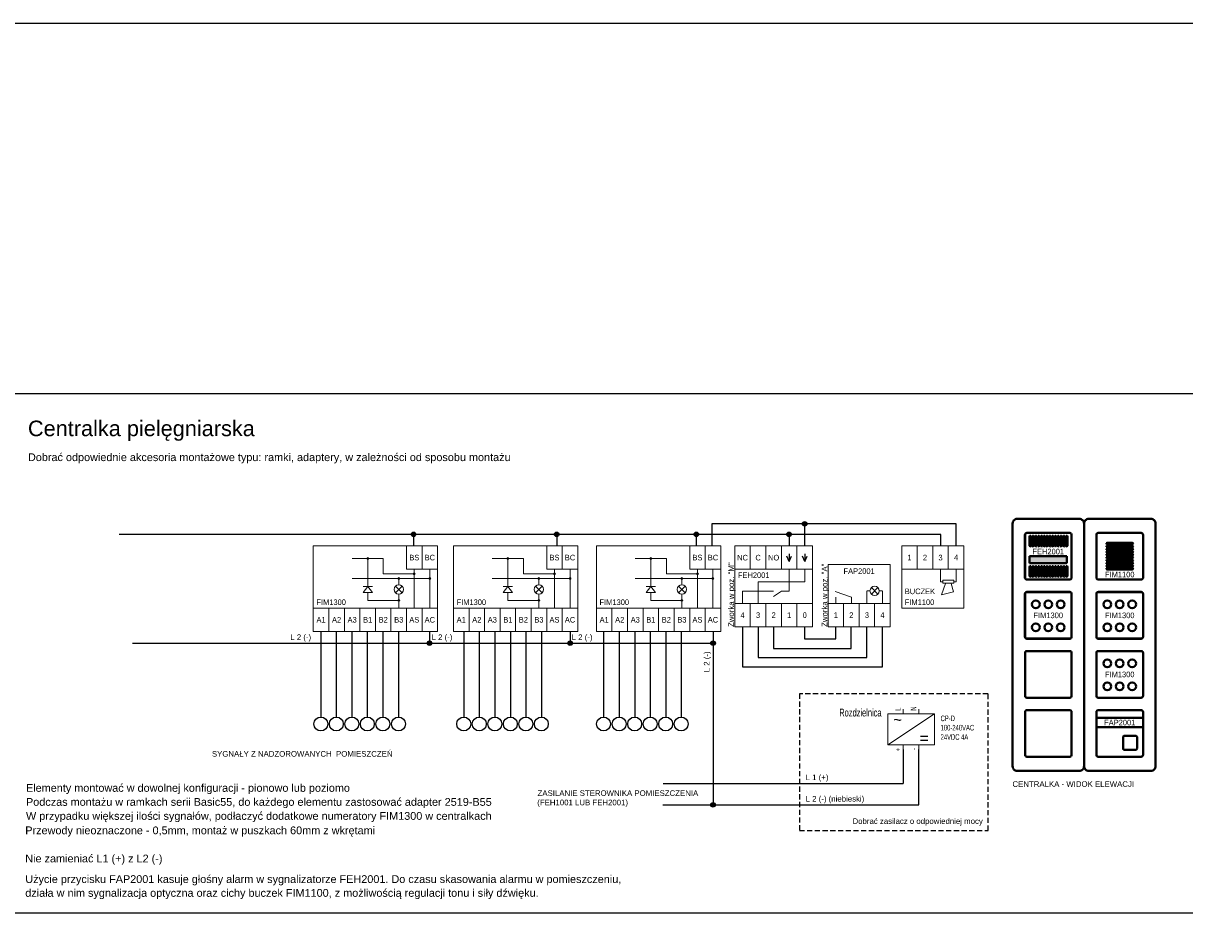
# Model space of a CAD drawing. Header units: millimetres. Extents: x 1 to 17496, y 1 to 30809.
# Tile 108 of 256: x 12089 to 13217, y 14521 to 15398. Entities that reach past the tile are written whole.
import ezdxf
from ezdxf.enums import TextEntityAlignment as Align

# ---------------------------------------------------------------- set-up
doc = ezdxf.new("R2010")
doc.units = ezdxf.units.MM
doc.linetypes.add('DASHED2', pattern=[0.375, 0.25, -0.125])
for name, color, linetype, lineweight in [('0_Przyz_centrale pielegniarskie', 1, 'Continuous', 40), ('2DE_OBJ_ABB', 7, 'Continuous', 18), ('2DE_PLS_PNN', 7, 'Continuous', 35), ('2DE_SYM_ABB-SIGNAL', 7, 'Continuous', 18), ('2DE_TXTFUN', 41, 'Continuous', 18), ('2DE_TXTLNK', 171, 'Continuous', 18), ('2DE_TXTOTH', 41, 'Continuous', 18), ('2DE_TXTPFN', 151, 'Continuous', 18), ('CP_TEXTNORM', 53, 'Continuous', 15)]:
    doc.layers.add(name, color=color, linetype=linetype, lineweight=lineweight)
for name, color, linetype in [('2DE_TXTMARK', 41, 'Continuous'), ('2DE_TXTNUM', 11, 'Continuous'), ('2DE_TXTPIN', 131, 'Continuous'), ('ABB_OTHER', 252, 'Continuous'), ('CP_UCSSPEC', 7, 'Continuous'), ('PDF _Geometria', 7, 'Continuous')]:
    doc.layers.add(name, color=color, linetype=linetype)
doc.layers.get('CP_UCSSPEC').off()
doc.styles.add('CP_ATTR', font='ARIAL.TTF')
doc.styles.add('CP_DESC', font='arial.ttf')
doc.styles.add('CP_ELATT', font='ARIAL.TTF')
doc.styles.add('CP_ELATT_IT', font='ARIAL.TTF', dxfattribs={"oblique": 15})

# ---------------------------------------------------------------- blocks, each defined once
blk = doc.blocks.new('2de_abb_sig_006_fzxhx6d')
at = {"flags": 128}
for points in [[(0.6, 7.5), (14.4, 7.5)], [(0, -6.9), (0, 6.9)], [(15, 6.9), (15, -6.9)], [(14.4, -7.5), (0.6, -7.5)]]:
    blk.add_lwpolyline(points, dxfattribs=at)
for points in [[(3.45, 4.27), (11.55, 4.27)], [(11.55, 3.82), (3.45, 3.82)], [(3.45, 3.37), (11.55, 3.37)], [(11.55, 2.92), (3.45, 2.92)], [(3.45, 2.47), (11.55, 2.47)], [(11.55, 2.02), (3.45, 2.02)], [(3.45, 1.57), (11.55, 1.57)], [(11.55, 1.12), (3.45, 1.12)], [(3.45, 0.67), (11.55, 0.67)], [(11.55, 0.22), (3.45, 0.22)], [(3.45, -0.22), (11.55, -0.22)], [(11.55, -0.67), (3.45, -0.67)], [(3.45, -1.12), (11.55, -1.12)], [(11.55, -1.57), (3.45, -1.57)], [(3.45, -2.02), (11.55, -2.02)], [(11.55, -2.47), (3.45, -2.47)], [(3.45, -2.92), (11.55, -2.92)], [(11.55, -3.37), (3.45, -3.37)], [(3.45, -3.82), (11.55, -3.82)], [(11.55, -4.27), (3.45, -4.27)]]:
    blk.add_lwpolyline(points)
for centre, radius, start, end in [((0.6, 6.9), 0.6, 90, 180), ((14.4, 6.9), 0.6, 0, 90), ((3.45, 4.05), 0.225, 90, 270), ((11.55, 4.05), 0.225, 270, 90), ((3.45, 3.15), 0.225, 90, 270), ((3.45, 2.25), 0.225, 90, 270), ((3.45, 1.35), 0.225, 90, 270), ((3.45, 0.45), 0.225, 90, 270), ((11.55, 3.15), 0.225, 270, 90), ((11.55, 2.25), 0.225, 270, 90), ((11.55, 1.35), 0.225, 270, 90), ((11.55, 0.45), 0.225, 270, 90), ((3.45, -0.45), 0.225, 90, 270), ((3.45, -1.35), 0.225, 90, 270), ((3.45, -2.25), 0.225, 90, 270), ((3.45, -3.15), 0.225, 90, 270), ((11.55, -0.45), 0.225, 270, 90), ((11.55, -1.35), 0.225, 270, 90), ((11.55, -2.25), 0.225, 270, 90), ((11.55, -3.15), 0.225, 270, 90), ((0.6, -6.9), 0.6, 180, 270), ((3.45, -4.05), 0.225, 90, 270), ((11.55, -4.05), 0.225, 270, 90), ((14.4, -6.9), 0.6, 270, 0)]:
    blk.add_arc(centre, radius, start, end)
at = {"linetype": 'Continuous', "style": 'CP_ATTR', "flags": 9}
for tag in ['NAME', 'ARTICLE', 'MARK2', 'OTHER1', 'PRODUCT-TYPE', 'ORDER-NO', 'PRODUCER', 'VOLTAGE', 'CURRENT', 'POWER', 'CHARACTER', 'IP', 'OTHER', 'LINK', 'WEIGHT', 'NUMBER', 'GROUP', 'FUNCTION', 'EL-STATUS']:
    blk.add_attdef(tag, text='', height=0.00005, dxfattribs=at).set_placement((0, -6.9), align=Align.MIDDLE_LEFT)
at = {"layer": '2DE_TXTMARK', "linetype": 'ByBlock', "style": 'CP_ATTR', "width": 0.8, "flags": 8}
blk.add_attdef('MARK1', text='', height=1.8, dxfattribs=at).set_placement((7.5, -5.89), align=Align.MIDDLE_CENTER)
at = {"layer": '2DE_TXTNUM', "style": 'CP_ELATT', "width": 0.8}
blk.add_attdef('TAG', text='', height=2.5, dxfattribs=at).set_placement((7.5, 9), align=Align.CENTER)
blk = doc.blocks.new('2de_abb_sig_048_1agh03')
blk.add_lwpolyline([(0, 78), (0, 0, 0.414214), (1.5, -1.5), (21.5, -1.5, 0.414214), (23, 0), (23, 78, 0.414214), (21.5, 79.5), (1.5, 79.5, 0.414214)], format="xyb", close=True)
at = {"flags": 128}
for points in [[(4.6, 75), (18.4, 75)], [(4, 60.6), (4, 74.4)], [(19, 74.4), (19, 60.6)], [(18.4, 60), (4.6, 60)], [(4, 41.6), (4, 55.4)], [(4.6, 56), (18.4, 56)], [(19, 55.4), (19, 41.6)], [(18.4, 41), (4.6, 41)], [(4, 22.6), (4, 36.4)], [(4.6, 37), (18.4, 37)], [(19, 36.4), (19, 22.6)], [(18.4, 22), (4.6, 22)], [(4, 3.6), (4, 17.4)], [(4.6, 18), (18.4, 18)], [(19, 17.4), (19, 3.6)], [(18.4, 3), (4.6, 3)]]:
    blk.add_lwpolyline(points, dxfattribs=at)
for centre, start, end in [((4.6, 74.4), 90, 180), ((18.4, 74.4), 0, 90), ((4.6, 60.6), 180, 270), ((18.4, 60.6), 270, 0), ((4.6, 55.4), 90, 180), ((18.4, 55.4), 0, 90), ((4.6, 41.6), 180, 270), ((18.4, 41.6), 270, 0), ((4.6, 36.4), 90, 180), ((18.4, 36.4), 0, 90), ((4.6, 22.6), 180, 270), ((18.4, 22.6), 270, 0), ((4.6, 17.4), 90, 180), ((18.4, 17.4), 0, 90), ((4.6, 3.6), 180, 270), ((18.4, 3.6), 270, 0)]:
    blk.add_arc(centre, 0.6, start, end)
at = {"linetype": 'Continuous', "style": 'CP_ATTR', "flags": 9}
for tag in ['NAME', 'ARTICLE', 'MARK2', 'OTHER1', 'PRODUCT-TYPE', 'ORDER-NO', 'PRODUCER', 'VOLTAGE', 'CURRENT', 'POWER', 'CHARACTER', 'IP', 'OTHER', 'LINK', 'WEIGHT', 'NUMBER', 'GROUP', 'FUNCTION', 'EL-STATUS']:
    blk.add_attdef(tag, text='', height=0.00005, dxfattribs=at).set_placement((0, 0), align=Align.MIDDLE_LEFT)
at = {"layer": '2DE_TXTMARK', "linetype": 'ByBlock', "style": 'CP_ATTR', "width": 0.8, "flags": 8}
blk.add_attdef('MARK1', text='', height=1.8, dxfattribs=at).set_placement((11.5, 85), align=Align.CENTER)
at = {"layer": '2DE_TXTNUM', "style": 'CP_ELATT', "width": 0.8}
blk.add_attdef('TAG', text='', height=2.5, dxfattribs=at).set_placement((11.5, 81), align=Align.CENTER)
blk = doc.blocks.new('2de_abb_sig_010_fzx1zps')
for p, q in [((15, 5), (0, 5)), ((15, 2), (0, 2)), ((8.57, -1.2), (8.57, -4.8)), ((12.63, -0.75), (9.01, -0.75)), ((13.07, -4.8), (13.07, -1.2)), ((9.02, -5.25), (12.62, -5.25)), ((13.07, -4.35), (13.07, -4.35))]:
    blk.add_line(p, q)
at = {"flags": 128}
for points in [[(0.6, 7.5), (14.4, 7.5)], [(0, -6.9), (0, 6.9)], [(15, 6.9), (15, -6.9)], [(14.4, -7.5), (0.6, -7.5)]]:
    blk.add_lwpolyline(points, dxfattribs=at)
for centre, radius, start, end in [((0.6, 6.9), 0.6, 90, 180), ((14.4, 6.9), 0.6, 0, 90), ((9.02, -1.2), 0.45, 88.7598, 180), ((12.62, -1.2), 0.45, 0, 91.2402), ((0.6, -6.9), 0.6, 180, 270), ((9.02, -4.8), 0.45, 180, 270), ((12.62, -4.8), 0.45, 270, 0), ((14.4, -6.9), 0.6, 270, 0)]:
    blk.add_arc(centre, radius, start, end)
at = {"linetype": 'Continuous', "style": 'CP_ATTR', "flags": 9}
for tag in ['NAME', 'ARTICLE', 'MARK2', 'OTHER1', 'PRODUCT-TYPE', 'ORDER-NO', 'PRODUCER', 'VOLTAGE', 'CURRENT', 'POWER', 'CHARACTER', 'IP', 'OTHER', 'LINK', 'WEIGHT', 'NUMBER', 'GROUP', 'FUNCTION', 'EL-STATUS']:
    blk.add_attdef(tag, text='', height=0.00005, dxfattribs=at).set_placement((0, -6.9), align=Align.MIDDLE_LEFT)
at = {"layer": '2DE_TXTMARK', "linetype": 'ByBlock', "style": 'CP_ATTR', "width": 0.8, "flags": 8}
blk.add_attdef('MARK1', text='', height=1.8, dxfattribs=at).set_placement((7.5, 3.5), align=Align.MIDDLE_CENTER)
at = {"layer": '2DE_TXTNUM', "style": 'CP_ELATT', "width": 0.8}
blk.add_attdef('TAG', text='', height=2.5, dxfattribs=at).set_placement((7.5, 9), align=Align.CENTER)
blk = doc.blocks.new('cpelh_sig_SH0011A')
for p, q in [((-10, 10), (-10, -10)), ((-10, 10), (10, 10)), ((10, -10), (10, 10)), ((-2.5, -0.5), (-7.69, 1.3)), ((3.5, 1.52), (2.5, 1.52)), ((6.06, 0.46), (3.94, 2.58)), ((3.94, 0.46), (6.06, 2.58)), ((6.5, 1.52), (7.5, 1.52)), ((-10, -2.5), (-5, -2.5)), ((-7.5, -2.5), (-7.5, -0.5)), ((-5, -2.5), (0, -2.5)), ((-5, -10), (-5, -2.5)), ((-2.5, -2.5), (-2.5, -0.5)), ((0, -2.5), (5, -2.5)), ((0, -10), (0, -2.5)), ((5, -2.5), (10, -2.5)), ((5, -10), (5, -2.5)), ((-10, -10), (-5, -10)), ((-5, -10), (0, -10)), ((0, -10), (5, -10)), ((5, -10), (10, -10))]:
    blk.add_line(p, q)
for points in [[(2.5, -2.5), (2.5, 1.5)], [(7.5, -2.5), (7.5, 1.5)]]:
    blk.add_lwpolyline(points)
blk.add_circle((5, 1.52), 1.5)
at = {"linetype": 'Continuous', "style": 'CP_ATTR', "flags": 9}
for tag in ['NAME', 'ARTICLE', 'MARK2', 'OTHER1', 'PRODUCT-TYPE', 'ORDER-NO', 'PRODUCER', 'VOLTAGE', 'CURRENT', 'POWER', 'CHARACTER', 'IP', 'OTHER', 'LINK', 'WEIGHT', 'NUMBER', 'GROUP', 'FUNCTION', 'EL-STATUS']:
    blk.add_attdef(tag, text='', height=0.00005, dxfattribs=at).set_placement((-9.97, -10.02), align=Align.MIDDLE_LEFT)
at = {"layer": '2DE_TXTMARK', "linetype": 'ByBlock', "style": 'CP_ELATT', "width": 0.8, "flags": 8}
blk.add_attdef('MARK1', text='', height=1.8, dxfattribs=at).set_placement((0, 7), align=Align.CENTER)
at = {"layer": '2DE_TXTNUM', "linetype": 'ByBlock', "style": 'CP_ELATT', "width": 0.8, "flags": 8}
blk.add_attdef('TAG', text='', height=2.5, dxfattribs=at).set_placement((-12, 7.64), align=Align.RIGHT)
at = {"layer": '2DE_TXTPIN', "linetype": 'ByBlock', "style": 'CP_ELATT', "width": 0.8}
for s, p in [('1', (-7.5, -6.25)), ('2', (-2.5, -6.25)), ('3', (2.5, -6.25)), ('4', (7.5, -6.25))]:
    blk.add_text(s, height=1.8, dxfattribs=at).set_placement(p, align=Align.MIDDLE_CENTER)
blk = doc.blocks.new('cpel_sig_SH0005A')
for p, q in [((-12.5, 13), (-12.5, -13)), ((-7.5, 13), (-12.5, 13)), ((-7.5, 5.5), (-7.5, 13)), ((-2.5, 13), (-7.5, 13)), ((-2.5, 5.5), (-2.5, 13)), ((2.5, 13), (-2.5, 13)), ((2.5, 5.5), (2.5, 13)), ((7.5, 13), (2.5, 13)), ((7.5, 5.5), (7.5, 13)), ((12.5, 13), (7.5, 13)), ((12.5, -13), (12.5, 13)), ((-12.5, 5.5), (-7.5, 5.5)), ((-7.5, 5.5), (-2.5, 5.5)), ((-2.5, 5.5), (2.5, 5.5)), ((2.5, 5.5), (7.5, 5.5)), ((7.5, 5.5), (12.5, 5.5)), ((10, 5.5), (10, 1.5)), ((10, 1.5), (-5, 1.5)), ((-5, -5.5), (-5, 1.5)), ((-10, -5.5), (-10, -1.5)), ((0, -1.5), (-10, -1.5)), ((5, -1.5), (2.54, -1.5)), ((-7.5, -5.5), (-12.5, -5.5)), ((-7.5, -13), (-7.5, -5.5)), ((-2.5, -5.5), (-7.5, -5.5)), ((-2.5, -13), (-2.5, -5.5)), ((2.5, -5.5), (-2.5, -5.5)), ((2.5, -13), (2.5, -5.5)), ((7.5, -5.5), (2.5, -5.5)), ((7.5, -13), (7.5, -5.5)), ((12.5, -5.5), (7.5, -5.5)), ((-7.5, -13), (-12.5, -13)), ((-2.5, -13), (-7.5, -13)), ((2.5, -13), (-2.5, -13)), ((7.5, -13), (2.5, -13)), ((12.5, -13), (7.5, -13))]:
    blk.add_line(p, q)
for points in [[(5, -1.5), (5, 5.5)], [(2.54, -1.5), (0, -3.27)]]:
    blk.add_lwpolyline(points)
at = {"layer": '2DE_TXTPIN', "linetype": 'ByBlock'}
for p, q in [((5, 7.98), (4.25, 9.76)), ((5, 10.52), (5, 7.98)), ((5, 7.98), (5.75, 9.76)), ((10, 7.98), (9.25, 9.76)), ((10, 10.52), (10, 7.98)), ((10, 7.98), (10.75, 9.76))]:
    blk.add_line(p, q, dxfattribs=at)
at = {"linetype": 'Continuous', "style": 'CP_ATTR', "flags": 9}
for tag in ['NAME', 'ARTICLE', 'MARK2', 'OTHER1', 'PRODUCT-TYPE', 'ORDER-NO', 'PRODUCER', 'VOLTAGE', 'CURRENT', 'POWER', 'CHARACTER', 'IP', 'OTHER', 'LINK', 'WEIGHT', 'NUMBER', 'GROUP', 'FUNCTION', 'EL-STATUS']:
    blk.add_attdef(tag, text='', height=0.00005, dxfattribs=at).set_placement((-12.47, -13.02), align=Align.MIDDLE_LEFT)
at = {"layer": '2DE_TXTMARK', "linetype": 'ByBlock', "style": 'CP_ELATT', "width": 0.8, "flags": 8}
blk.add_attdef('MARK1', text='', height=1.8, dxfattribs=at).set_placement((-11.5, 4.5), align=Align.TOP_LEFT)
at = {"layer": '2DE_TXTNUM', "linetype": 'ByBlock', "style": 'CP_ELATT', "width": 0.8, "flags": 8}
blk.add_attdef('TAG', text='', height=2.5, dxfattribs=at).set_placement((-14.5, 10.64), align=Align.RIGHT)
at = {"layer": '2DE_TXTPIN', "linetype": 'ByBlock', "style": 'CP_ELATT', "width": 0.8}
for s, p in [('NC', (-10, 9.25)), ('C', (-5, 9.25)), ('NO', (0, 9.25)), ('4', (-10, -9.25)), ('3', (-5, -9.25)), ('2', (0, -9.25)), ('1', (5, -9.25)), ('0', (10, -9.25))]:
    blk.add_text(s, height=1.8, dxfattribs=at).set_placement(p, align=Align.MIDDLE_CENTER)
blk = doc.blocks.new('cpel_sig_SH0009A')
for points in [[(-2.2, 9.75, 1), (-2.8, 9.75, 1)], [(12.8, 4.75, 1), (12.2, 4.75, 1)], [(7.8, 3.25, 1), (7.2, 3.25, 1)], [(17.8, 3.25, 1), (17.2, 3.25, 1)], [(7.8, -3.75, 1), (7.2, -3.75, 1)]]:
    blk.add_hatch(color=256).paths.add_polyline_path(points)
for p, q in [((-20, 13.75), (-20, -13.75)), ((10, 13.75), (-20, 13.75)), ((10, 6.25), (10, 13.75)), ((15, 13.75), (10, 13.75)), ((15, 6.25), (15, 13.75)), ((20, 13.75), (15, 13.75)), ((20, -13.75), (20, 13.75)), ((2.5, 9.75), (-7.5, 9.75)), ((-2.5, 0.75), (-2.5, 9.75)), ((2.5, 4.75), (2.5, 9.75)), ((12.5, 4.75), (2.5, 4.75)), ((15, 6.25), (10, 6.25)), ((12.5, 6.25), (12.5, -6.25)), ((20, 6.25), (15, 6.25)), ((17.5, 6.25), (17.5, -6.25)), ((17.5, 3.25), (-7.5, 3.25)), ((-2.5, 0.75), (-4, -1.25)), ((-4, 0.75), (-1, 0.75)), ((-2.5, 0.75), (-1, -1.25)), ((8.56, 0.81), (6.44, -1.31)), ((8.56, -1.31), (6.44, 0.81)), ((7.5, 1.25), (7.5, 3.25)), ((-4, -1.25), (-1, -1.25)), ((-2.5, -3.75), (-2.5, -1.25)), ((7.5, -6.25), (7.5, -1.75)), ((-15, -6.25), (-20, -6.25)), ((-15, -13.75), (-15, -6.25)), ((-10, -6.25), (-15, -6.25)), ((-10, -13.75), (-10, -6.25)), ((-5, -6.25), (-10, -6.25)), ((-5, -13.75), (-5, -6.25)), ((0, -6.25), (-5, -6.25)), ((7.5, -3.75), (-2.5, -3.75)), ((0, -13.75), (0, -6.25)), ((5, -6.25), (0, -6.25)), ((5, -13.75), (5, -6.25)), ((10, -6.25), (5, -6.25)), ((10, -13.75), (10, -6.25)), ((15, -6.25), (10, -6.25)), ((15, -13.75), (15, -6.25)), ((20, -6.25), (15, -6.25)), ((-15, -13.75), (-20, -13.75)), ((-10, -13.75), (-15, -13.75)), ((-5, -13.75), (-10, -13.75)), ((0, -13.75), (-5, -13.75)), ((5, -13.75), (0, -13.75)), ((10, -13.75), (5, -13.75)), ((15, -13.75), (10, -13.75)), ((20, -13.75), (15, -13.75))]:
    blk.add_line(p, q)
for centre, radius in [((-2.5, 9.75), 0.3), ((12.5, 4.75), 0.3), ((7.5, -0.25), 1.5), ((7.5, 3.25), 0.3), ((17.5, 3.25), 0.3), ((7.5, -3.75), 0.3)]:
    blk.add_circle(centre, radius)
at = {"linetype": 'Continuous', "style": 'CP_ATTR', "flags": 9}
for tag in ['OTHER1', 'MARK2', 'NAME', 'NUMBER', 'GROUP', 'ARTICLE', 'PRODUCT-TYPE', 'ORDER-NO', 'PRODUCER', 'VOLTAGE', 'POWER', 'CHARACTER', 'OTHER', 'LINK', 'CURRENT', 'IP', 'WEIGHT', 'FUNCTION', 'EL-STATUS']:
    blk.add_attdef(tag, text='', height=0.00005, dxfattribs=at).set_placement((-19.48, -13.23), align=Align.MIDDLE_LEFT)
at = {"layer": '2DE_TXTMARK', "linetype": 'ByBlock', "style": 'CP_ELATT', "width": 0.8, "flags": 8}
blk.add_attdef('MARK1', (-19, -5.25), '', height=1.8, dxfattribs=at)
at = {"layer": '2DE_TXTNUM', "linetype": 'ByBlock', "style": 'CP_ELATT', "width": 0.8, "flags": 8}
blk.add_attdef('TAG', text='', height=2.5, dxfattribs=at).set_placement((-22, 11.39), align=Align.RIGHT)
at = {"layer": '2DE_TXTPIN', "linetype": 'ByBlock', "style": 'CP_ELATT', "width": 0.8}
for s, p in [('BS', (12.5, 10)), ('BC', (17.5, 10)), ('A1', (-17.5, -10)), ('A2', (-12.5, -10)), ('A3', (-7.5, -10)), ('B1', (-2.5, -10)), ('B2', (2.5, -10)), ('B3', (7.5, -10)), ('AS', (12.5, -10)), ('AC', (17.5, -10))]:
    blk.add_text(s, height=1.8, dxfattribs=at).set_placement(p, align=Align.MIDDLE_CENTER)
blk = doc.blocks.new('cpel_sig_SH0008A')
for p, q in [((-10, 10), (-10, -10)), ((-5, 10), (-10, 10)), ((-5, 10), (-5, 2.5)), ((0, 10), (-5, 10)), ((0, 10), (0, 2.5)), ((5, 10), (0, 10)), ((5, 10), (5, 2.5)), ((10, 10), (5, 10)), ((10, -10), (10, 10)), ((-5, 2.5), (-10, 2.5)), ((0, 2.5), (-5, 2.5)), ((5, 2.5), (0, 2.5)), ((10, 2.5), (5, 2.5)), ((3.25, -1.5), (2.5, -1.5)), ((4.14, -2.03), (2.86, -5.75)), ((6.72, -4.76), (5.9, -2.03)), ((6.75, -1.5), (7.5, -1.5)), ((2.86, -5.75), (6.72, -4.76)), ((-10, -10), (10, -10))]:
    blk.add_line(p, q)
for points in [[(2.5, 2.5), (2.5, -1.5)], [(7.5, 2.5), (7.5, -1.5)]]:
    blk.add_lwpolyline(points)
blk.add_lwpolyline([(3.25, -1), (3.25, -2), (6.75, -2), (6.75, -1)], close=True)
at = {"linetype": 'Continuous', "style": 'CP_ATTR', "flags": 9}
for tag in ['EL-STATUS', 'FUNCTION', 'GROUP', 'NUMBER', 'WEIGHT', 'LINK', 'OTHER', 'IP', 'CHARACTER', 'POWER', 'CURRENT', 'VOLTAGE', 'PRODUCER', 'ORDER-NO', 'PRODUCT-TYPE', 'OTHER1', 'MARK2', 'ARTICLE', 'NAME']:
    blk.add_attdef(tag, text='', height=0.00005, dxfattribs=at).set_placement((-9.97, -10.02), align=Align.MIDDLE_LEFT)
at = {"layer": '2DE_TXTMARK', "linetype": 'ByBlock', "style": 'CP_ELATT', "width": 0.8}
blk.add_text('BUCZEK', height=1.8, dxfattribs=at).set_placement((-9, -5.5))
at = {"layer": '2DE_TXTMARK', "linetype": 'ByBlock', "style": 'CP_ELATT', "width": 0.8, "flags": 8}
blk.add_attdef('MARK1', (-9, -9), '', height=1.8, dxfattribs=at)
at = {"layer": '2DE_TXTNUM', "linetype": 'ByBlock', "style": 'CP_ELATT', "width": 0.8, "flags": 8}
blk.add_attdef('TAG', text='', height=2.5, dxfattribs=at).set_placement((-12, 7.64), align=Align.RIGHT)
at = {"layer": '2DE_TXTPIN', "linetype": 'ByBlock', "style": 'CP_ELATT', "width": 0.8}
for s, p in [('1', (-7.5, 6.25)), ('2', (-2.5, 6.25)), ('3', (2.5, 6.25)), ('4', (7.5, 6.25))]:
    blk.add_text(s, height=1.8, dxfattribs=at).set_placement(p, align=Align.MIDDLE_CENTER)
blk = doc.blocks.new('2de_abb_sig_003_fzx6u4z')
blk.add_hatch(color=10).paths.add_polyline_path([(1.5, -2.25), (13.5, -2.25), (13.5, 0), (1.5, 0)])
at = {"color": 10}
for p, q in [((1.5, 0), (13.5, 0)), ((1.5, 0), (1.5, -2.25)), ((13.5, 0), (13.5, -2.25)), ((1.5, -2.25), (13.5, -2.25))]:
    blk.add_line(p, q, dxfattribs=at)
at = {"flags": 128}
for points in [[(0.6, 7.5), (14.4, 7.5)], [(0, -6.9), (0, 6.9)], [(15, 6.9), (15, -6.9)], [(14.4, -7.5), (0.6, -7.5)]]:
    blk.add_lwpolyline(points, dxfattribs=at)
for points in [[(1.5, 3.38), (1.5, 6.38)], [(1.95, 6.38), (1.95, 3.38)], [(2.4, 3.38), (2.4, 6.38)], [(2.85, 6.38), (2.85, 3.38)], [(3.3, 3.38), (3.3, 6.38)], [(3.75, 6.38), (3.75, 3.38)], [(4.2, 3.38), (4.2, 6.38)], [(4.65, 6.38), (4.65, 3.38)], [(5.1, 3.38), (5.1, 6.38)], [(5.55, 6.38), (5.55, 3.38)], [(6, 3.38), (6, 6.38)], [(6.45, 6.38), (6.45, 3.38)], [(6.9, 3.38), (6.9, 6.38)], [(7.35, 6.38), (7.35, 3.38)], [(7.8, 3.38), (7.8, 6.38)], [(8.25, 6.38), (8.25, 3.38)], [(8.7, 3.38), (8.7, 6.38)], [(9.15, 6.38), (9.15, 3.38)], [(9.6, 3.38), (9.6, 6.38)], [(10.05, 6.38), (10.05, 3.38)], [(10.5, 3.38), (10.5, 6.38)], [(10.95, 6.38), (10.95, 3.38)], [(11.4, 3.38), (11.4, 6.38)], [(11.85, 6.38), (11.85, 3.38)], [(12.3, 3.38), (12.3, 6.38)], [(12.75, 6.38), (12.75, 3.38)], [(13.2, 3.38), (13.2, 6.38)], [(13.65, 6.38), (13.65, 3.38)], [(1.5, -6.38), (1.5, -3.38)], [(1.95, -3.38), (1.95, -6.38)], [(2.4, -6.38), (2.4, -3.38)], [(2.85, -3.38), (2.85, -6.38)], [(3.3, -6.38), (3.3, -3.38)], [(3.75, -3.38), (3.75, -6.38)], [(4.2, -6.38), (4.2, -3.38)], [(4.65, -3.38), (4.65, -6.38)], [(5.1, -6.38), (5.1, -3.38)], [(5.55, -3.38), (5.55, -6.38)], [(6, -6.38), (6, -3.38)], [(6.45, -3.38), (6.45, -6.38)], [(6.9, -6.38), (6.9, -3.38)], [(7.35, -3.38), (7.35, -6.38)], [(7.8, -6.38), (7.8, -3.38)], [(8.25, -3.38), (8.25, -6.38)], [(8.7, -6.38), (8.7, -3.38)], [(9.15, -3.38), (9.15, -6.38)], [(9.6, -6.38), (9.6, -3.38)], [(10.05, -3.38), (10.05, -6.38)], [(10.5, -6.38), (10.5, -3.38)], [(10.95, -3.38), (10.95, -6.38)], [(11.4, -6.38), (11.4, -3.38)], [(11.85, -3.38), (11.85, -6.38)], [(12.3, -6.38), (12.3, -3.38)], [(12.75, -3.38), (12.75, -6.38)], [(13.2, -6.38), (13.2, -3.38)], [(13.65, -3.38), (13.65, -6.38)]]:
    blk.add_lwpolyline(points)
for centre, radius, start, end in [((0.6, 6.9), 0.6, 90, 180), ((14.4, 6.9), 0.6, 0, 90), ((1.73, 6.38), 0.225, 0, 180), ((2.63, 6.38), 0.225, 0, 180), ((3.53, 6.38), 0.225, 0, 180), ((4.43, 6.38), 0.225, 0, 180), ((5.33, 6.38), 0.225, 0, 180), ((6.23, 6.38), 0.225, 0, 180), ((7.13, 6.38), 0.225, 0, 180), ((8.03, 6.38), 0.225, 0, 180), ((8.93, 6.38), 0.225, 0, 180), ((9.83, 6.38), 0.225, 0, 180), ((10.73, 6.38), 0.225, 0, 180), ((11.63, 6.38), 0.225, 0, 180), ((12.53, 6.38), 0.225, 0, 180), ((13.43, 6.38), 0.225, 0, 180), ((1.73, 3.38), 0.225, 180, 0), ((2.63, 3.38), 0.225, 180, 0), ((3.53, 3.38), 0.225, 180, 0), ((4.43, 3.38), 0.225, 180, 0), ((5.33, 3.38), 0.225, 180, 0), ((6.23, 3.38), 0.225, 180, 0), ((7.13, 3.38), 0.225, 180, 0), ((8.03, 3.38), 0.225, 180, 0), ((8.93, 3.38), 0.225, 180, 0), ((9.83, 3.38), 0.225, 180, 0), ((10.73, 3.38), 0.225, 180, 0), ((11.63, 3.38), 0.225, 180, 0), ((12.53, 3.38), 0.225, 180, 0), ((13.43, 3.38), 0.225, 180, 0), ((1.73, -3.38), 0.225, 0, 180), ((2.63, -3.38), 0.225, 0, 180), ((3.53, -3.38), 0.225, 0, 180), ((4.43, -3.38), 0.225, 0, 180), ((5.33, -3.38), 0.225, 0, 180), ((6.23, -3.38), 0.225, 0, 180), ((7.13, -3.38), 0.225, 0, 180), ((8.03, -3.38), 0.225, 0, 180), ((8.93, -3.38), 0.225, 0, 180), ((9.83, -3.38), 0.225, 0, 180), ((10.73, -3.38), 0.225, 0, 180), ((11.63, -3.38), 0.225, 0, 180), ((12.53, -3.38), 0.225, 0, 180), ((13.43, -3.38), 0.225, 0, 180), ((0.6, -6.9), 0.6, 180, 270), ((1.73, -6.38), 0.225, 180, 0), ((2.63, -6.38), 0.225, 180, 0), ((3.53, -6.38), 0.225, 180, 0), ((4.43, -6.38), 0.225, 180, 0), ((5.33, -6.38), 0.225, 180, 0), ((6.23, -6.38), 0.225, 180, 0), ((7.13, -6.38), 0.225, 180, 0), ((8.03, -6.38), 0.225, 180, 0), ((8.93, -6.38), 0.225, 180, 0), ((9.83, -6.38), 0.225, 180, 0), ((10.73, -6.38), 0.225, 180, 0), ((11.63, -6.38), 0.225, 180, 0), ((12.53, -6.38), 0.225, 180, 0), ((13.43, -6.38), 0.225, 180, 0), ((14.4, -6.9), 0.6, 270, 0)]:
    blk.add_arc(centre, radius, start, end)
at = {"linetype": 'Continuous', "style": 'CP_ATTR', "flags": 9}
for tag in ['EL-STATUS', 'FUNCTION', 'GROUP', 'NUMBER', 'WEIGHT', 'LINK', 'OTHER', 'IP', 'CHARACTER', 'POWER', 'CURRENT', 'VOLTAGE', 'PRODUCER', 'ORDER-NO', 'PRODUCT-TYPE', 'OTHER1', 'MARK2', 'ARTICLE', 'NAME']:
    blk.add_attdef(tag, text='', height=0.00005, dxfattribs=at).set_placement((0, -6.9), align=Align.MIDDLE_LEFT)
at = {"layer": '2DE_TXTMARK', "linetype": 'ByBlock', "style": 'CP_ATTR', "width": 0.8, "flags": 8}
blk.add_attdef('MARK1', text='', height=1.8, dxfattribs=at).set_placement((7.5, 1.5), align=Align.MIDDLE_CENTER)
at = {"layer": '2DE_TXTNUM', "style": 'CP_ELATT', "width": 0.8}
blk.add_attdef('TAG', text='', height=2.5, dxfattribs=at).set_placement((7.5, 9), align=Align.CENTER)
blk = doc.blocks.new('2de_abb_sig_009_fzxdpzh')
at = {"flags": 128}
for points in [[(0.6, 7.5), (14.4, 7.5)], [(0, -6.9), (0, 6.9)], [(15, 6.9), (15, -6.9)], [(14.4, -7.5), (0.6, -7.5)]]:
    blk.add_lwpolyline(points, dxfattribs=at)
for centre in [(3.5, 3.55), (7.5, 3.55), (11.5, 3.55), (3.5, -3.84), (7.5, -3.84), (11.5, -3.84)]:
    blk.add_circle(centre, 1.25)
for centre, start, end in [((0.6, 6.9), 90, 180), ((14.4, 6.9), 0, 90), ((0.6, -6.9), 180, 270), ((14.4, -6.9), 270, 0)]:
    blk.add_arc(centre, 0.6, start, end)
at = {"linetype": 'Continuous', "style": 'CP_ATTR', "flags": 9}
for tag in ['EL-STATUS', 'FUNCTION', 'GROUP', 'NUMBER', 'WEIGHT', 'LINK', 'OTHER', 'IP', 'CHARACTER', 'POWER', 'CURRENT', 'VOLTAGE', 'PRODUCER', 'ORDER-NO', 'PRODUCT-TYPE', 'OTHER1', 'MARK2', 'ARTICLE', 'NAME']:
    blk.add_attdef(tag, text='', height=0.00005, dxfattribs=at).set_placement((0, -6.9), align=Align.MIDDLE_LEFT)
at = {"layer": '2DE_TXTMARK', "linetype": 'ByBlock', "style": 'CP_ATTR', "width": 0.8, "flags": 8}
blk.add_attdef('MARK1', text='', height=1.8, dxfattribs=at).set_placement((7.5, 0), align=Align.MIDDLE_CENTER)
at = {"layer": '2DE_TXTNUM', "style": 'CP_ELATT', "width": 0.8}
blk.add_attdef('TAG', text='', height=2.5, dxfattribs=at).set_placement((7.5, 9), align=Align.CENTER)
blk = doc.blocks.new('cp_ucs2d')
at = {"layer": 'Defpoints'}
blk.add_line((0, 0), (0, 0), dxfattribs=at)
blk.add_point((0, 0), dxfattribs=at)
blk = doc.blocks.new('cpelv_abb_WN129A')
for p, q in [((0, -1.5), (0, 0)), ((5, -1.5), (5, 0)), ((-5, -11.5), (10, -1.5)), ((-5, -1.5), (-5, -11.5)), ((-5, -1.5), (10, -1.5)), ((10, -1.5), (10, -11.5)), ((-5, -11.5), (10, -11.5)), ((0, -13), (0, -11.5)), ((5, -13), (5, -11.5))]:
    blk.add_line(p, q)
at = {"layer": 'CP_UCSSPEC', "xscale": 0.1, "yscale": 0.1, "zscale": 0.1}
for p, rotation in [((0, 0), 90), ((5, 0), 90), ((0, -13), 270), ((5, -13), 270)]:
    blk.add_blockref('cp_ucs2d', p, dxfattribs=dict(at, rotation=rotation))
for s, style, p in [('~', 'CP_ATTR', (-1.81, -3.4)), ('=', 'CP_ELATT', (6.71, -9.32))]:
    blk.add_text(s, height=3.5, dxfattribs=dict(style=style)).set_placement(p, align=Align.MIDDLE_CENTER)
at = {"linetype": 'ByBlock', "style": 'CP_ATTR', "flags": 9}
for tag in ['NAME', 'ARTICLE', 'PRODUCT-TYPE', 'ORDER-NO', 'CHARACTER', 'CURRENT', 'VOLTAGE', 'POWER', 'POWER_LOSSES', 'NUMBER_OF_POLES', 'IP', 'OTHER', 'NUMBER', 'GROUP', 'PRODUCER']:
    blk.add_attdef(tag, text='', height=0.00005, dxfattribs=at).set_placement((1.11, -7.74), align=Align.MIDDLE_LEFT)
at = {"layer": '2DE_TXTFUN', "linetype": 'ByBlock', "style": 'CP_ELATT', "width": 0.6, "flags": 8}
blk.add_attdef('FUNCTION', (12, -12.86), '', height=1.8, dxfattribs=at)
at = {"layer": '2DE_TXTLNK', "linetype": 'ByBlock', "style": 'CP_ELATT_IT', "oblique": 15, "width": 0.6, "flags": 8}
blk.add_attdef('LINK', text='', height=2.5, dxfattribs=at).set_placement((-7, -11.36), align=Align.RIGHT)
at = {"layer": '2DE_TXTMARK', "linetype": 'ByBlock', "style": 'CP_ELATT', "width": 0.6, "flags": 8}
for tag, p in [('MARK1', (12, -3.86)), ('MARK2', (12, -6.86)), ('MARK3', (12, -9.86))]:
    blk.add_attdef(tag, p, '', height=1.8, dxfattribs=at)
at = {"layer": '2DE_TXTNUM', "linetype": 'ByBlock', "style": 'CP_ELATT', "width": 0.6, "flags": 8}
blk.add_attdef('TAG', text='', height=2.5, dxfattribs=at).set_placement((-7, -2.36), align=Align.RIGHT)
at = {"layer": '2DE_TXTOTH', "linetype": 'ByBlock', "style": 'CP_ELATT', "width": 0.6, "flags": 8}
blk.add_attdef('TEXT_01', (12, -15.86), '', height=1.8, dxfattribs=at)
at = {"layer": '2DE_TXTPFN', "linetype": 'ByBlock', "style": 'CP_ELATT', "width": 0.6, "flags": 8}
for tag, p in [('CF1', (0.5, 0.5)), ('CF2', (5.5, 0.5))]:
    blk.add_attdef(tag, p, '', height=1.8, dxfattribs=at)
for tag, p in [('CF3', (0.5, -13.5)), ('CF4', (5.5, -13.5))]:
    blk.add_attdef(tag, text='', height=1.8, dxfattribs=at).set_placement(p, align=Align.TOP_LEFT)
at = {"layer": '2DE_TXTPIN', "linetype": 'ByBlock', "style": 'CP_ELATT', "width": 0.6, "flags": 8}
for tag, p in [('CP1', (-0.8, -0.5)), ('CP2', (4.2, -0.5))]:
    blk.add_attdef(tag, p, '', height=1.8, rotation=90, dxfattribs=at)
for tag, p in [('CP3', (-0.8, -12.5)), ('CP4', (4.2, -12.5))]:
    blk.add_attdef(tag, text='', height=1.8, rotation=90, dxfattribs=at).set_placement(p, align=Align.RIGHT)

msp = doc.modelspace()

# ---------------------------------------------------------------- hatches: boundary and pattern name
at = {"layer": '2DE_PLS_PNN', "lineweight": -3}
h = msp.add_hatch(color=5, dxfattribs=at)
h.dxf.hatch_style = 1
h.paths.add_polyline_path([(12850.4, 14912.3, 1), (12845.9, 14912.3, 1)])
h = msp.add_hatch(color=1, dxfattribs=at)
h.dxf.hatch_style = 1
h.paths.add_polyline_path([(12470.6, 14902.1, 1), (12466.2, 14902.1, 1)])
h = msp.add_hatch(color=1, dxfattribs=at)
h.dxf.hatch_style = 1
h.paths.add_polyline_path([(12609.6, 14902.1, 1), (12605.2, 14902.1, 1)])
h = msp.add_hatch(color=1, dxfattribs=at)
h.dxf.hatch_style = 1
h.paths.add_polyline_path([(12745.2, 14902.1, 1), (12740.7, 14902.1, 1)])
h = msp.add_hatch(color=1, dxfattribs=at)
h.dxf.hatch_style = 1
h.paths.add_polyline_path([(12835.2, 14902.1, 1), (12830.8, 14902.1, 1)])
h = msp.add_hatch(color=5, dxfattribs=at)
h.dxf.hatch_style = 1
h.paths.add_polyline_path([(12486.1, 14796.5, 1), (12481.7, 14796.5, 1)])
h = msp.add_hatch(color=5, dxfattribs=at)
h.dxf.hatch_style = 1
h.paths.add_polyline_path([(12622.7, 14796.5, 1), (12618.3, 14796.5, 1)])
h = msp.add_hatch(color=5, dxfattribs=at)
h.dxf.hatch_style = 1
h.paths.add_polyline_path([(12761.4, 14796.5, 1), (12757, 14796.5, 1)])
h = msp.add_hatch(color=5, dxfattribs=at)
h.dxf.hatch_style = 1
h.paths.add_polyline_path([(12761.4, 14639.7, 1), (12757, 14639.7, 1)])

# ---------------------------------------------------------------- linework, layer by layer
at = {"lineweight": -3}
msp.add_lwpolyline([(12069.2, 15038.7), (13415.8, 15038.7), (13415.8, 14534.6), (12069.2, 14534.6)], close=True, dxfattribs=at)
at = {"layer": '2DE_PLS_PNN', "color": 5, "lineweight": -3, "ltscale": 5}
for p, q in [((12757.9, 14912.3), (12757.9, 14890.9)), ((12995.2, 14912.3), (12757.9, 14912.3)), ((12848.1, 14912.3), (12848.1, 14890.9)), ((12995.2, 14890.9), (12995.2, 14912.3)), ((12483.9, 14807.9), (12483.9, 14796.5)), ((12620.5, 14807.9), (12620.5, 14796.5)), ((12759.2, 14807.9), (12759.2, 14639.7)), ((12802.9, 14812.4), (12802.9, 14782.5)), ((12908.5, 14782.5), (12908.5, 14812.4)), ((12195.4, 14796.5), (12759.2, 14796.5)), ((12802.9, 14782.5), (12908.5, 14782.5)), ((12959, 14639.7), (12959, 14693.2)), ((12710.4, 14639.7), (12959, 14639.7))]:
    msp.add_line(p, q, dxfattribs=at)
at = {"layer": '2DE_PLS_PNN', "color": 1, "lineweight": -3, "ltscale": 2}
for p, q in [((12980.2, 14902.1), (12182.6, 14902.1)), ((12468.4, 14902.1), (12468.4, 14890.9)), ((12607.4, 14902.1), (12607.4, 14890.9)), ((12742.9, 14902.1), (12742.9, 14890.9)), ((12833, 14902.1), (12833, 14890.9)), ((12980.2, 14890.9), (12980.2, 14902.1))]:
    msp.add_line(p, q, dxfattribs=at)
at = {"layer": '2DE_PLS_PNN', "color": 7, "lineweight": -3, "ltscale": 5}
for p, q in [((12378.3, 14807.9), (12378.3, 14724.8)), ((12393.4, 14807.9), (12393.4, 14724.8)), ((12408.5, 14807.9), (12408.5, 14724.8)), ((12423.5, 14807.9), (12423.5, 14724.8)), ((12438.6, 14807.9), (12438.6, 14724.8)), ((12453.7, 14807.9), (12453.7, 14724.8)), ((12517.1, 14807.9), (12517.1, 14724.8)), ((12532.2, 14807.9), (12532.2, 14724.8)), ((12547.3, 14807.9), (12547.3, 14724.8)), ((12562.4, 14807.9), (12562.4, 14724.8)), ((12577.4, 14807.9), (12577.4, 14724.8)), ((12592.5, 14807.9), (12592.5, 14724.8)), ((12652.9, 14807.9), (12652.9, 14724.8)), ((12668, 14807.9), (12668, 14724.8)), ((12683.1, 14807.9), (12683.1, 14724.8)), ((12698.2, 14807.9), (12698.2, 14724.8)), ((12713.2, 14807.9), (12713.2, 14724.8)), ((12728.3, 14807.9), (12728.3, 14724.8)), ((12818, 14812.4), (12818, 14791.5)), ((12848.1, 14812.4), (12848.1, 14800.6)), ((12878.3, 14800.6), (12878.3, 14812.4)), ((12893.4, 14791.5), (12893.4, 14812.4)), ((12848.1, 14800.6), (12878.3, 14800.6)), ((12818, 14791.5), (12893.4, 14791.5))]:
    msp.add_line(p, q, dxfattribs=at)
at = {"layer": '2DE_PLS_PNN', "color": 1, "lineweight": -3, "ltscale": 5}
for p, q in [((12787.8, 14812.4), (12787.8, 14773.4)), ((12923.6, 14773.4), (12923.6, 14812.4)), ((12787.8, 14773.4), (12923.6, 14773.4)), ((12710.8, 14660.4), (12943.9, 14660.4))]:
    msp.add_line(p, q, dxfattribs=at)
at = {"layer": '2DE_PLS_PNN', "color": 1, "lineweight": -3}
msp.add_line((12943.9, 14693.2), (12943.9, 14660.4), dxfattribs=at)
at = {"layer": '2DE_PLS_PNN', "color": 5, "lineweight": -3}
for centre in [(12848.1, 14912.3), (12483.9, 14796.5), (12620.5, 14796.5), (12759.2, 14796.5), (12759.2, 14639.7)]:
    msp.add_circle(centre, 2.21, dxfattribs=at)
at = {"layer": '2DE_PLS_PNN', "color": 1, "lineweight": -3}
for centre in [(12468.4, 14902.1), (12607.4, 14902.1), (12742.9, 14902.1), (12833, 14902.1)]:
    msp.add_circle(centre, 2.21, dxfattribs=at)
at = {"layer": '2DE_PLS_PNN', "color": 7, "lineweight": -3, "ltscale": 5}
for centre in [(12378.3, 14718.1), (12393.4, 14718.1), (12408.5, 14718.1), (12423.5, 14718.1), (12438.6, 14718.1), (12453.7, 14718.1), (12517.1, 14718.1), (12532.2, 14718.1), (12547.3, 14718.1), (12562.4, 14718.1), (12577.4, 14718.1), (12592.5, 14718.1), (12652.9, 14718.1), (12668, 14718.1), (12683.1, 14718.1), (12698.2, 14718.1), (12713.2, 14718.1), (12728.3, 14718.1)]:
    msp.add_circle(centre, 6.75, dxfattribs=at)
at = {"layer": 'ABB_OTHER', "linetype": 'DASHED2', "lineweight": -3, "ltscale": 20}
msp.add_lwpolyline([(13026.2, 14747.4), (12843, 14747.4), (12843, 14614.6), (13026.2, 14614.6)], close=True, dxfattribs=at)
at = {"layer": 'PDF _Geometria'}
msp.add_lwpolyline([(1887, 15398.1), (14038.1, 15398.1), (14038.1, 11395.3), (1887, 11395.3)], close=True, dxfattribs=at)

# ---------------------------------------------------------------- block references
at = {"layer": '0_Przyz_centrale pielegniarskie', "color": 7, "lineweight": -3, "xscale": 3.017769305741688, "yscale": 3.017769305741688, "zscale": 3.017769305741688}
for p in [(13050, 14677.2), (13119.4, 14677.2)]:
    msp.add_blockref('2de_abb_sig_048_1agh03', p, dxfattribs=at)
for name, p, values in [('2de_abb_sig_003_fzx6u4z', (13062, 14880.9), {'MARK1': 'FEH2001'}), ('2de_abb_sig_006_fzxhx6d', (13131.4, 14880.9), {'MARK1': 'FIM1100'}), ('2de_abb_sig_009_fzxdpzh', (13062, 14823.5), {'MARK1': 'FIM1300'}), ('2de_abb_sig_009_fzxdpzh', (13131.4, 14823.5), {'MARK1': 'FIM1300'}), ('2de_abb_sig_009_fzxdpzh', (13131.4, 14766.2), {'MARK1': 'FIM1300'}), ('2de_abb_sig_010_fzx1zps', (13131.4, 14708.9), {'MARK1': 'FAP2001'})]:
    msp.add_blockref(name, p, dxfattribs=at).add_auto_attribs(values)
at = {"layer": '2DE_OBJ_ABB', "lineweight": -3, "xscale": 3.017769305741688, "yscale": 3.017769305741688, "zscale": 3.017769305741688}
msp.add_blockref('cpelv_abb_WN129A', (12943.9, 14732.5), dxfattribs=at).add_auto_attribs({'MARK3': '24VDC 4A', 'MARK2': '100-240VAC', 'MARK1': 'CP-D', 'CP2': 'N', 'CP1': 'L', 'CP4': '-', 'CP3': '+', 'TAG': 'Rozdzielnica'})
at = {"layer": '2DE_SYM_ABB-SIGNAL', "lineweight": -3, "xscale": 3.017769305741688, "yscale": 3.017769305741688, "zscale": 3.017769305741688}
for name, p, values in [('cpel_sig_SH0009A', (12431.4, 14849.4), {'MARK1': 'FIM1300'}), ('cpel_sig_SH0009A', (12567.5, 14849.4), {'MARK1': 'FIM1300'}), ('cpel_sig_SH0009A', (12706.3, 14849.4), {'MARK1': 'FIM1300'}), ('cpel_sig_SH0005A', (12818, 14851.6), {'MARK1': 'FEH2001'}), ('cpel_sig_SH0008A', (12972.5, 14860.7), {'MARK1': 'FIM1100'}), ('cpelh_sig_SH0011A', (12901, 14842.6), {'MARK1': 'FAP2001'})]:
    msp.add_blockref(name, p, dxfattribs=at).add_auto_attribs(values)

# ---------------------------------------------------------------- texts
at = {"layer": '0_Przyz_centrale pielegniarskie', "color": 7, "lineweight": -3, "style": 'CP_DESC'}
for s, height, p in [('Centralka pielęgniarska', 15.089, (12094, 14997.4)), ('Dobrać odpowiednie akcesoria montażowe typu: ramki, adaptery, w zależności od sposobu montażu', 7.544, (12094, 14973.2)), ('SYGNAŁY Z NADZOROWANYCH  POMIESZCZEŃ', 5.432, (12272.6, 14686.4)), ('Elementy montować w dowolnej konfiguracji - pionowo lub poziomo', 7.544, (12092.1, 14652.3)), ('CENTRALKA - WIDOK ELEWACJI', 5.432, (13049.9, 14657.1)), ('ZASILANIE STEROWNIKA POMIESZCZENIA', 5.432, (12588.8, 14648.3)), ('Podczas montażu w ramkach serii Basic55, do każdego elementu zastosować adapter 2519-B55', 7.544, (12092.1, 14638.7)), ('(FEH1001 LUB FEH2001)', 5.432, (12588.5, 14639.2)), ('W przypadku większej ilości sygnałów, podłaczyć dodatkowe numeratory FIM1300 w centralkach ', 7.544, (12092.1, 14625.1)), ('Dobrać zasilacz o odpowiedniej mocy', 5.432, (12894.6, 14621.1)), ('Przewody nieoznaczone - 0,5mm, montaż w puszkach 60mm z wkrętami', 7.544, (12091.4, 14611.1)), ('Nie zamieniać L1 (+) z L2 (-)', 7.544, (12091.4, 14583.8)), ('Użycie przycisku FAP2001 kasuje głośny alarm w sygnalizatorze FEH2001. Do czasu skasowania alarmu w pomieszczeniu, ', 7.5444, (12091.4, 14563.8)), ('działa w nim sygnalizacja optyczna oraz cichy buczek FIM1100, z możliwością regulacji tonu i siły dźwięku.', 7.5444, (12091.4, 14550.4))]:
    msp.add_text(s, height=height, dxfattribs=at).set_placement(p)
at = {"layer": 'CP_TEXTNORM', "color": 250, "lineweight": -3, "style": 'CP_DESC'}
for s, p in [('Zworka w poz. "M"', (12779.5, 14812.2)), ('Zworka w poz. "A"', (12870.2, 14812.3))]:
    msp.add_text(s, height=5.432, rotation=90, dxfattribs=at).set_placement(p)
at = {"layer": 'CP_TEXTNORM', "lineweight": -3, "style": 'CP_DESC'}
for s, height, p in [('L 2 (-)', 5.43, (12348.7, 14799.6)), ('L 2 (-)', 5.43, (12485.9, 14799.6)), ('L 2 (-)', 5.43, (12621.9, 14799.6)), ('L 1 (+) ', 5.43, (12849.1, 14663.6)), ('L 2 (-) (niebieski)', 5.432, (12849.1, 14642.8))]:
    msp.add_text(s, height=height, dxfattribs=at).set_placement(p)
msp.add_text('L 2 (-)', height=5.43, rotation=90, dxfattribs=at).set_placement((12755.7, 14768.3))

doc.saveas('drawing.dxf')
